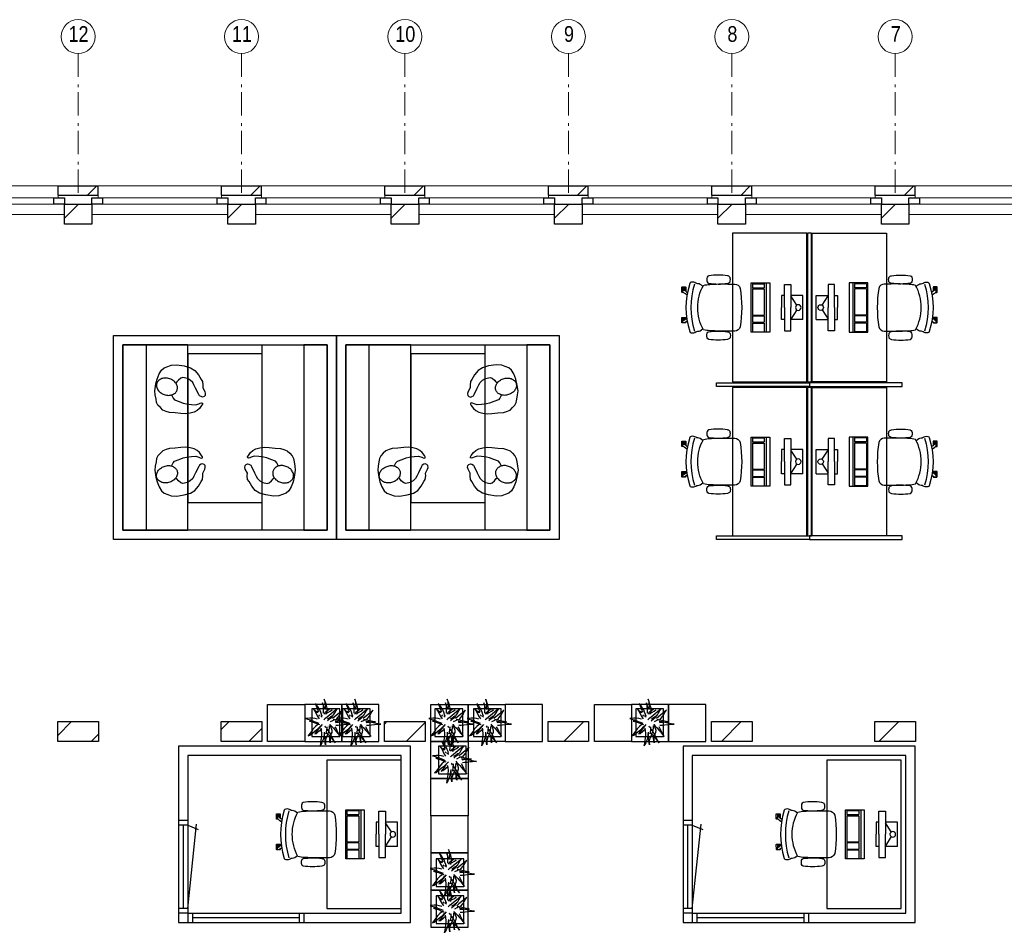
# Model space of a CAD drawing. Header units: millimetres. Extents: x 274611 to 749520, y 175257 to 298905.
# Tile 149 of 251: x 647687 to 658292, y 228743 to 238500. Entities that reach past the tile are written whole.
import ezdxf

# ---------------------------------------------------------------- set-up
doc = ezdxf.new("R2010")
doc.units = ezdxf.units.MM
doc.header["$LTSCALE"] = 400
doc.header["$PDMODE"] = 1
doc.header["$PDSIZE"] = 15
doc.linetypes.add('HIDDEN', pattern=[0.375, 0.25, -0.125])
doc.linetypes.add('STYLE_06', pattern=[1.041641, 0.625, -0.208282, 0.069427, -0.138931])
for name, color, linetype in [('-gd', 2, 'Continuous'), ('-ve', 2, 'HIDDEN'), ('inlay', 6, 'Continuous'), ('inr', 4, 'Continuous'), ('plant', 114, 'Continuous'), ('sona-s008_ip0', 7, 'Continuous'), ('symbol', 1, 'Continuous'), ('timmerwerk-ge', 150, 'Continuous')]:
    doc.layers.add(name, color=color, linetype=linetype)
for name, color, linetype, lineweight in [('Buitenkozijnen', 140, 'Continuous', 15), ('mat-baksteen', 5, 'Continuous', 25), ('mat-kalkzandsteen', 5, 'Continuous', 25), ('None', 7, 'Continuous', 9)]:
    doc.layers.add(name, color=color, linetype=linetype, lineweight=lineweight)
doc.styles.add('Arial Narrow', font='ARIALN.TTF', dxfattribs={"height": 222.25})

# ---------------------------------------------------------------- blocks, each defined once
blk = doc.blocks.new('*X2205')
at = {"layer": 'None', "lineweight": 9}
for p, q in [((-38807, 2770), (-38659, 2919)), ((-38449, 2705), (-38370, 2783))]:
    blk.add_line(p, q, dxfattribs=at)
blk = doc.blocks.new('*X2206')
at = {"layer": 'None', "lineweight": 9}
for p, q in [((-37047, 2833), (-36962, 2919)), ((-36752, 2705), (-36610, 2846))]:
    blk.add_line(p, q, dxfattribs=at)
blk = doc.blocks.new('*X2207')
at = {"layer": 'None', "lineweight": 9}
for p, q in [((-35287, 2896), (-35265, 2919)), ((-35055, 2705), (-34850, 2909))]:
    blk.add_line(p, q, dxfattribs=at)
blk = doc.blocks.new('*X2208')
at = {"layer": 'None', "lineweight": 9}
blk.add_line((-33357, 2705), (-33143, 2919), dxfattribs=at)
blk = doc.blocks.new('*X2209')
at = {"layer": 'None', "lineweight": 9}
blk.add_line((-31660, 2705), (-31446, 2919), dxfattribs=at)
blk = doc.blocks.new('*X2210')
at = {"layer": 'None', "lineweight": 9}
blk.add_line((-29963, 2705), (-29749, 2919), dxfattribs=at)
blk = doc.blocks.new('*X207')
at = {"layer": 'None', "lineweight": 9}
blk.add_line((-148.5, -148.5), (4, 4), dxfattribs=at)
blk = doc.blocks.new('*X208')
at = {"layer": 'None', "lineweight": 9}
blk.add_line((100, 100), (200, 200), dxfattribs=at)
blk = doc.blocks.new('Penant best-uitbr  (2D)')
at = {"layer": 'mat-baksteen', "lineweight": 25}
for p, q in [((-215, 200), (215, 200)), ((-215, 100), (-215, 200)), ((215, 100), (215, 200)), ((-215, 100), (215, 100))]:
    blk.add_line(p, q, dxfattribs=at)
at = {"layer": 'mat-kalkzandsteen', "lineweight": 25}
blk.add_lwpolyline([(-148.5, 4), (148.5, 4), (148.5, -210), (-148.5, -210)], close=True, dxfattribs=at)
at = {"layer": 'mat-baksteen'}
blk.add_blockref('*X208', (0, 0), dxfattribs=at)
at = {"layer": 'mat-kalkzandsteen'}
blk.add_blockref('*X207', (0, 0), dxfattribs=at)
blk = doc.blocks.new('Gevelpui best-uitbr 1330 (2D)')
at = {"layer": 'Buitenkozijnen', "lineweight": 15}
for p, q in [((-731.5, 71), (731.5, 71)), ((-731.5, 4), (-731.5, 71)), ((-731.5, 4), (731.5, 4)), ((731.5, 4), (731.5, 71))]:
    blk.add_line(p, q, dxfattribs=at)
at = {"layer": 'Buitenkozijnen', "color": 92, "lineweight": 25}
for points in [[(-731.5, 71), (-617.5, 71), (-617.5, 4), (-731.5, 4)], [(617.5, 71), (731.5, 71), (731.5, 4), (617.5, 4)]]:
    blk.add_lwpolyline(points, close=True, dxfattribs=at)
at = {"layer": 'None', "color": 43, "linetype": 'Continuous', "lineweight": 9}
blk.add_line((-731.5, -107), (731.5, -107), dxfattribs=at)
at = {"layer": 'None', "color": 43, "linetype": 'Continuous', "lineweight": 9, "flags": 128}
blk.add_lwpolyline([(-665, 71), (-665, 200), (665, 200), (665, 71)], dxfattribs=at)
blk = doc.blocks.new('*U2698')
at = {"layer": 'None', "color": 7, "linetype": 'STYLE_06', "lineweight": 9}
for p, q in [((-38589, 10116), (-38589, 8616)), ((-36829, 10116), (-36829, 8616)), ((-35069, 10116), (-35069, 8616)), ((-33309, 10116), (-33309, 8616)), ((-31549, 10116), (-31549, 8616)), ((-29789, 10116), (-29789, 8616))]:
    blk.add_line(p, q, dxfattribs=at)
at = {"layer": 'None', "color": 43, "linetype": 'Continuous', "lineweight": 9}
for centre in [(-38589, 10299), (-36829, 10299), (-35069, 10299), (-33309, 10299), (-31549, 10299), (-29789, 10299)]:
    blk.add_circle(centre, 183, dxfattribs=at)
at = {"layer": 'None', "color": 8, "attachment_point": 1, "style": 'Arial Narrow'}
for s, insert, char_height in [('12', (-38693, 10412), 169.3), ('11', (-36933, 10412), 169.3), ('10', (-35173, 10412), 169.3), ('9', (-33356, 10412), 169), ('8', (-31596, 10412), 169), ('7', (-29836, 10412), 169)]:
    blk.add_mtext(s, dxfattribs=dict(at, insert=insert, char_height=char_height))
blk = doc.blocks.new('SONA-S008_B2')
at = {"layer": '-gd'}
blk.add_open_spline([(-253, -510), (-88, -560), (88, -560), (253, -510)], degree=3, dxfattribs=at)
for points in [[(-207, -16), (-79, 5), (80, 5), (207, -16)], [(-253, -272), (-257, -207), (-252, -139), (-253, -74)], [(-253, -74), (-253, -52), (-233, -20), (-207, -16)], [(207, -16), (233, -20), (253, -52), (253, -74)], [(253, -74), (252, -139), (257, -207), (253, -272)], [(-343, -154), (-353, -221), (-352, -288), (-343, -355)], [(-325, -126), (-337, -132), (-340, -141), (-343, -154)], [(-278, -126), (-288, -121), (-315, -121), (-325, -126)], [(-261, -154), (-263, -141), (-266, -132), (-278, -126)], [(-261, -355), (-252, -288), (-250, -221), (-261, -154)], [(261, -355), (252, -288), (250, -221), (261, -154)], [(261, -154), (263, -141), (266, -132), (278, -126)], [(278, -126), (288, -121), (315, -121), (325, -126)], [(325, -126), (337, -132), (340, -141), (343, -154)], [(343, -154), (353, -221), (352, -288), (343, -355)], [(-255, -304), (-254, -304), (-253, -305), (-252, -305)], [(-239, -412), (-253, -366), (-250, -319), (-253, -272)], [(253, -272), (250, -319), (253, -366), (239, -412)], [(252, -298), (253, -297), (254, -297), (255, -297)], [(-343, -355), (-341, -363), (-334, -370), (-326, -372)], [(-326, -372), (-310, -376), (-293, -376), (-277, -372)], [(-277, -372), (-270, -370), (-262, -363), (-261, -355)], [(-251, -332), (-253, -332), (-255, -331), (-258, -330)], [(-227, -418), (-247, -437), (-256, -455), (-256, -474)], [(239, -412), (95, -494), (-95, -494), (-239, -412)], [(256, -474), (256, -455), (247, -437), (227, -418)], [(257, -323), (255, -324), (253, -324), (251, -325)], [(277, -372), (270, -370), (262, -363), (261, -355)], [(326, -372), (310, -376), (293, -376), (277, -372)], [(343, -355), (341, -363), (334, -370), (326, -372)], [(-272, -515), (-274, -534), (-274, -556), (-259, -560)], [(-256, -474), (-255, -489), (-270, -500), (-272, -515)], [(272, -515), (270, -500), (255, -489), (256, -474)], [(259, -560), (274, -556), (274, -534), (272, -515)], [(-259, -560), (-77, -614), (79, -614), (259, -560)], [(-222, -607), (-222, -605), (-221, -603), (-219, -603)], [(-222, -615), (-222, -615), (-222, -607), (-222, -607)], [(-219, -615), (-219, -615), (-222, -615), (-222, -615)], [(-222, -630), (-222, -630), (-222, -618), (-222, -618)], [(-222, -618), (-222, -618), (-199, -618), (-199, -618)], [(-199, -630), (-199, -630), (-222, -630), (-222, -630)], [(-222, -641), (-222, -641), (-222, -633), (-222, -633)], [(-222, -633), (-222, -633), (-219, -633), (-219, -633)], [(-219, -603), (-219, -603), (-192, -603), (-177, -603)], [(-199, -615), (-199, -615), (-219, -615), (-219, -615)], [(-219, -633), (-219, -633), (-199, -633), (-199, -633)], [(-199, -618), (-199, -618), (-199, -615), (-199, -615)], [(-199, -615), (-199, -615), (-187, -615), (-187, -615)], [(-199, -618), (-199, -618), (-189, -618), (-187, -618)], [(-199, -633), (-199, -633), (-199, -630), (-199, -630)], [(-199, -630), (-199, -630), (-187, -630), (-187, -630)], [(-199, -633), (-199, -633), (-187, -633), (-187, -633)], [(-183, -633), (-188, -629), (-190, -621), (-186, -615)], [(-185, -615), (-186, -615), (-187, -615), (-187, -615)], [(-187, -615), (-187, -615), (-187, -616), (-187, -617)], [(-186, -630), (-186, -630), (-187, -630), (-187, -630)], [(-187, -630), (-187, -630), (-187, -633), (-187, -633)], [(-187, -633), (-187, -633), (-185, -633), (-183, -633)], [(-186, -615), (-186, -615), (-176, -603), (-163, -584)], [(-165, -630), (-169, -636), (-177, -638), (-183, -633)], [(-183, -633), (-183, -633), (-183, -633), (-183, -633)], [(-167, -633), (-167, -633), (-166, -633), (-166, -633)], [(-166, -633), (-166, -633), (-163, -633), (-163, -633)], [(-135, -589), (-152, -614), (-165, -630), (-165, -630)], [(-163, -630), (-163, -630), (-163, -630), (-164, -630)], [(-163, -628), (-163, -629), (-163, -630), (-163, -630)], [(-163, -633), (-163, -633), (-163, -641), (-163, -641)], [(106, -607), (106, -605), (108, -603), (110, -603)], [(106, -615), (106, -615), (106, -607), (106, -607)], [(110, -615), (110, -615), (106, -615), (106, -615)], [(106, -630), (106, -630), (106, -618), (106, -618)], [(106, -618), (106, -618), (130, -618), (130, -618)], [(130, -630), (130, -630), (106, -630), (106, -630)], [(106, -641), (106, -641), (106, -633), (106, -633)], [(106, -633), (106, -633), (110, -633), (110, -633)], [(110, -603), (110, -603), (116, -603), (123, -603)], [(130, -615), (130, -615), (110, -615), (110, -615)], [(110, -633), (110, -633), (130, -633), (130, -633)], [(143, -630), (143, -630), (132, -615), (115, -592)], [(130, -618), (130, -618), (130, -615), (130, -615)], [(130, -615), (130, -615), (131, -615), (132, -615)], [(130, -618), (130, -618), (132, -618), (134, -618)], [(130, -633), (130, -633), (130, -630), (130, -630)], [(130, -630), (130, -630), (142, -630), (142, -630)], [(130, -633), (130, -633), (142, -633), (142, -633)], [(143, -630), (142, -630), (142, -630), (142, -630)], [(142, -630), (142, -630), (142, -633), (142, -633)], [(142, -633), (142, -633), (143, -633), (145, -633)], [(161, -633), (155, -637), (147, -636), (143, -630)], [(144, -587), (156, -604), (164, -615), (164, -615)], [(155, -603), (159, -603), (162, -603), (162, -603)], [(164, -615), (168, -621), (167, -629), (161, -633)], [(161, -633), (161, -633), (161, -633), (161, -633)], [(162, -603), (164, -603), (166, -605), (166, -607)], [(162, -633), (162, -633), (162, -633), (162, -633)], [(162, -633), (162, -633), (166, -633), (166, -633)], [(166, -615), (166, -615), (165, -615), (164, -615)], [(166, -630), (166, -630), (165, -630), (164, -630)], [(165, -618), (166, -618), (166, -618), (166, -618)], [(166, -607), (166, -607), (166, -615), (166, -615)], [(166, -618), (166, -618), (166, -619), (166, -620)], [(166, -626), (166, -628), (166, -630), (166, -630)], [(166, -633), (166, -633), (166, -641), (166, -641)], [(-219, -645), (-221, -645), (-222, -643), (-222, -641)], [(-167, -645), (-167, -645), (-219, -645), (-219, -645)], [(-163, -641), (-163, -643), (-165, -645), (-167, -645)], [(110, -645), (108, -645), (106, -643), (106, -641)], [(162, -644), (162, -644), (110, -645), (110, -645)], [(166, -641), (166, -643), (164, -644), (162, -644)]]:
    blk.add_open_spline(points, degree=3)
at = {"layer": 'sona-s008_ip0'}
blk.add_point((0, 0), dxfattribs=at)
blk = doc.blocks.new('SYMB-CMP4_B2')
for p, q in [((-130, 558), (130, 558)), ((-130, 558), (-130, 428)), ((130, 558), (130, 428)), ((-250, 358), (-250, 428)), ((-250, 428), (0, 428)), ((-25, 492), (-125, 428)), ((250, 428), (0, 428)), ((25, 492), (125, 428)), ((250, 358), (250, 428)), ((0, 358), (-250, 358)), ((-130, 358), (-130, 328)), ((-130, 328), (0, 328)), ((0, 358), (250, 358)), ((130, 328), (0, 328)), ((130, 358), (130, 328)), ((265, 200), (-265, 200)), ((-265, 200), (-265, 0)), ((265, 163), (-265, 163)), ((-167, 142), (-260, 142)), ((-260, 13), (-260, 142)), ((-167, 13), (-167, 142)), ((-88, 142), (-159, 142)), ((-159, 13), (-159, 142)), ((-88, 13), (-88, 142)), ((200, 142), (-82, 142)), ((-82, 13), (-82, 142)), ((200, 13), (200, 142)), ((255, 142), (212, 142)), ((212, 13), (212, 142)), ((255, 13), (255, 142)), ((265, 0), (265, 200)), ((-265, 0), (265, 0)), ((-167, 13), (-260, 13)), ((-88, 13), (-159, 13)), ((200, 13), (-82, 13)), ((255, 13), (212, 13))]:
    blk.add_line(p, q)
blk.add_circle((0, 508), 30)
blk = doc.blocks.new('boom nieuw 01')
at = {"layer": 'plant', "extrusion": (0, -4.44089e-16, -1)}
for p, q in [((-574, 694), (-627, 737)), ((-627, 737), (-616, 698)), ((-574, 694), (-627, 737)), ((-627, 737), (-616, 698)), ((-616, 698), (-564, 639)), ((-616, 698), (-564, 639)), ((-519, 654), (-574, 694)), ((-519, 654), (-574, 694)), ((-285, 709), (-298, 670)), ((-285, 665), (-285, 709)), ((-238, 749), (-257, 677)), ((-238, 749), (-257, 677)), ((-225, 789), (-238, 749)), ((-225, 789), (-238, 749)), ((-225, 745), (-225, 789)), ((-225, 745), (-225, 789)), ((-219, 696), (-225, 745)), ((-219, 696), (-225, 745)), ((-219, 630), (-219, 696)), ((-219, 630), (-219, 696)), ((-531, 541), (-584, 584)), ((-584, 584), (-573, 545)), ((-531, 541), (-584, 584)), ((-584, 584), (-573, 545)), ((-573, 545), (-520, 486)), ((-573, 545), (-520, 486)), ((-564, 639), (-510, 574)), ((-564, 639), (-510, 574)), ((-476, 501), (-531, 541)), ((-476, 501), (-531, 541)), ((-520, 486), (-467, 421)), ((-520, 486), (-467, 421)), ((-467, 618), (-519, 654)), ((-467, 618), (-519, 654)), ((-510, 574), (-463, 510)), ((-510, 574), (-463, 510)), ((-424, 465), (-476, 501)), ((-424, 465), (-476, 501)), ((-412, 565), (-467, 618)), ((-412, 565), (-467, 618)), ((-463, 510), (-423, 466)), ((-463, 510), (-423, 466)), ((-369, 412), (-424, 465)), ((-369, 412), (-424, 465)), ((-423, 466), (-397, 444)), ((-423, 466), (-397, 444)), ((-369, 511), (-412, 565)), ((-369, 511), (-412, 565)), ((-344, 540), (-368, 472)), ((-316, 598), (-344, 540)), ((-308, 551), (-333, 488)), ((-308, 551), (-333, 488)), ((-298, 670), (-316, 598)), ((-284, 619), (-308, 551)), ((-284, 619), (-308, 551)), ((-279, 616), (-285, 665)), ((-257, 677), (-284, 619)), ((-257, 677), (-284, 619)), ((-243, 519), (-227, 576)), ((-243, 519), (-227, 576)), ((-187, 511), (-234, 479)), ((-187, 511), (-234, 479)), ((-227, 576), (-219, 630)), ((-227, 576), (-219, 630)), ((-119, 548), (-187, 511)), ((-167, 460), (-136, 488)), ((-167, 460), (-136, 488)), ((-55, 579), (-119, 548)), ((-55, 579), (-119, 548)), ((-101, 524), (-55, 560)), ((-101, 524), (-55, 560)), ((-95, 500), (-50, 537)), ((-78, 443), (-25, 464)), ((-78, 443), (-25, 464)), ((-4, 517), (-70, 496)), ((-4, 517), (-70, 496)), ((9, 617), (-55, 579)), ((9, 617), (-55, 579)), ((-55, 560), (-36, 579)), ((-55, 560), (-36, 579)), ((-36, 579), (9, 617)), ((-36, 579), (9, 617)), ((-25, 464), (20, 490)), ((-25, 464), (20, 490)), ((73, 551), (-4, 517)), ((73, 551), (-4, 517)), ((20, 490), (61, 517)), ((20, 490), (61, 517)), ((61, 517), (92, 539)), ((61, 517), (92, 539)), ((126, 569), (73, 551)), ((126, 569), (73, 551)), ((92, 539), (126, 569)), ((92, 539), (126, 569)), ((-831, 440), (-863, 451)), ((-863, 451), (-808, 440)), ((-831, 440), (-863, 451)), ((-863, 451), (-808, 440)), ((-838, 331), (-790, 339)), ((-838, 331), (-790, 339)), ((-787, 335), (-838, 331)), ((-787, 335), (-838, 331)), ((-793, 417), (-831, 440)), ((-793, 417), (-831, 440)), ((-808, 440), (-733, 432)), ((-808, 440), (-733, 432)), ((-751, 400), (-793, 417)), ((-751, 400), (-793, 417)), ((-790, 339), (-724, 343)), ((-790, 339), (-724, 343)), ((-737, 335), (-787, 335)), ((-737, 335), (-787, 335)), ((-690, 378), (-751, 400)), ((-690, 378), (-751, 400)), ((-746, 230), (-680, 234)), ((-746, 230), (-680, 234)), ((-691, 320), (-737, 335)), ((-733, 432), (-646, 419)), ((-733, 432), (-646, 419)), ((-724, 343), (-665, 349)), ((-724, 343), (-665, 349)), ((-636, 315), (-691, 320)), ((-636, 315), (-691, 320)), ((-601, 365), (-690, 378)), ((-601, 365), (-690, 378)), ((-642, 298), (-680, 321)), ((-642, 298), (-680, 321)), ((-680, 234), (-621, 240)), ((-680, 234), (-621, 240)), ((-665, 349), (-613, 352)), ((-665, 349), (-613, 352)), ((-604, 263), (-648, 228)), ((-604, 263), (-648, 228)), ((-646, 419), (-567, 415)), ((-646, 419), (-567, 415)), ((-601, 281), (-642, 298)), ((-601, 281), (-642, 298)), ((-613, 352), (-578, 349)), ((-613, 352), (-578, 349)), ((-553, 314), (-604, 263)), ((-553, 314), (-604, 263)), ((-547, 362), (-601, 365)), ((-547, 362), (-601, 365)), ((-540, 259), (-601, 281)), ((-540, 259), (-601, 281)), ((-583, 313), (-496, 300)), ((-583, 313), (-496, 300)), ((-568, 225), (-511, 263)), ((-568, 225), (-511, 263)), ((-567, 415), (-510, 423)), ((-567, 415), (-510, 423)), ((-451, 246), (-540, 259)), ((-451, 246), (-540, 259)), ((-511, 263), (-472, 292)), ((-511, 263), (-472, 292)), ((-510, 423), (-451, 434)), ((-510, 423), (-451, 434)), ((-496, 300), (-417, 296)), ((-496, 300), (-417, 296)), ((-472, 292), (-455, 309)), ((-472, 292), (-455, 309)), ((-397, 243), (-451, 246)), ((-397, 243), (-451, 246)), ((-398, 347), (-436, 328)), ((-398, 347), (-436, 328)), ((-369, 232), (-403, 195)), ((-369, 232), (-403, 195)), ((-354, 238), (-392, 219)), ((-354, 238), (-392, 219)), ((-281, 288), (-232, 238)), ((-281, 288), (-232, 238)), ((-231, 344), (-254, 371)), ((-231, 344), (-254, 371)), ((-194, 216), (-242, 260)), ((-194, 216), (-242, 260)), ((-233, 285), (-204, 233)), ((-233, 285), (-204, 233)), ((-232, 238), (-199, 194)), ((-232, 238), (-199, 194)), ((-192, 292), (-231, 344)), ((-192, 292), (-231, 344)), ((-204, 233), (-174, 186)), ((-204, 233), (-174, 186)), ((-195, 409), (-161, 444)), ((-151, 244), (-192, 292)), ((-151, 244), (-192, 292)), ((-170, 410), (-128, 424)), ((-170, 410), (-128, 424)), ((-33, 98), (-151, 244)), ((-33, 98), (-151, 244)), ((-128, 424), (-78, 443)), ((-128, 424), (-78, 443)), ((-127, 307), (-59, 290)), ((-127, 307), (-59, 290)), ((-105, 362), (-122, 364)), ((-105, 362), (-122, 364)), ((-113, 330), (-85, 277)), ((-113, 330), (-85, 277)), ((-83, 336), (-105, 362)), ((-83, 336), (-105, 362)), ((-15, 385), (-100, 387)), ((-15, 385), (-100, 387)), ((-85, 277), (-56, 224)), ((-85, 277), (-56, 224)), ((-43, 284), (-83, 336)), ((-43, 284), (-83, 336)), ((-59, 290), (16, 294)), ((-59, 290), (16, 294)), ((-3, 235), (-43, 284)), ((-3, 235), (-43, 284)), ((69, 341), (-16, 343)), ((69, 341), (-16, 343)), ((71, 388), (-15, 385)), ((71, 388), (-15, 385)), ((-5, 354), (51, 371)), ((-5, 354), (51, 371)), ((16, 294), (79, 310)), ((16, 294), (79, 310)), ((51, 371), (104, 389)), ((51, 371), (104, 389)), ((154, 344), (69, 341)), ((154, 344), (69, 341)), ((140, 402), (71, 388)), ((140, 402), (71, 388)), ((79, 310), (135, 327)), ((79, 310), (135, 327)), ((104, 389), (140, 402)), ((104, 389), (140, 402)), ((135, 327), (188, 345)), ((135, 327), (188, 345)), ((224, 359), (154, 344)), ((224, 359), (154, 344)), ((188, 345), (224, 359)), ((188, 345), (224, 359)), ((-748, 141), (-796, 107)), ((-748, 141), (-796, 107)), ((-796, 107), (-737, 139)), ((-796, 107), (-737, 139)), ((-794, 221), (-746, 230)), ((-794, 221), (-746, 230)), ((-743, 226), (-794, 221)), ((-743, 226), (-794, 221)), ((-722, 163), (-748, 141)), ((-722, 163), (-748, 141)), ((-694, 225), (-743, 226)), ((-694, 225), (-743, 226)), ((-737, 139), (-688, 167)), ((-737, 139), (-688, 167)), ((-686, 193), (-722, 163)), ((-686, 193), (-722, 163)), ((-647, 211), (-694, 225)), ((-647, 211), (-694, 225)), ((-688, 167), (-620, 196)), ((-688, 167), (-620, 196)), ((-648, 228), (-686, 193)), ((-648, 228), (-686, 193)), ((-592, 206), (-647, 211)), ((-592, 206), (-647, 211)), ((-597, 22), (-646, -12)), ((-597, 22), (-646, -12)), ((-646, -12), (-586, 20)), ((-646, -12), (-586, 20)), ((-620, 196), (-568, 225)), ((-620, 196), (-568, 225)), ((-572, 44), (-597, 22)), ((-572, 44), (-597, 22)), ((-549, 186), (-592, 206)), ((-549, 186), (-592, 206)), ((-586, 20), (-537, 48)), ((-586, 20), (-537, 48)), ((-535, 74), (-572, 44)), ((-535, 74), (-572, 44)), ((-496, 183), (-549, 186)), ((-496, 183), (-549, 186)), ((-537, 48), (-469, 77)), ((-537, 48), (-469, 77)), ((-497, 109), (-535, 74)), ((-497, 109), (-535, 74)), ((-454, 144), (-497, 109)), ((-454, 144), (-497, 109)), ((-392, 219), (-496, 183)), ((-392, 219), (-496, 183)), ((-469, 77), (-417, 106)), ((-469, 77), (-417, 106)), ((-403, 195), (-454, 144)), ((-403, 195), (-454, 144)), ((-380, 87), (-378, 37)), ((-380, 87), (-378, 37)), ((-378, 37), (-372, -25)), ((-378, 37), (-372, -25)), ((-317, 95), (-308, 24)), ((-317, 95), (-308, 24)), ((-317, -32), (-303, 34)), ((-317, -32), (-303, 34)), ((-308, 24), (-304, -32)), ((-308, 24), (-304, -32)), ((-303, 34), (-304, 107)), ((-303, 34), (-304, 107)), ((-297, 215), (-269, 162)), ((-297, 215), (-269, 162)), ((-293, -58), (-278, 12)), ((-293, -58), (-278, 12)), ((-278, 12), (-263, 89)), ((-278, 12), (-263, 89)), ((-269, 162), (-239, 109)), ((-269, 162), (-239, 109)), ((-267, 114), (-235, 70)), ((-267, 114), (-235, 70)), ((-263, 89), (-248, 155)), ((-263, 89), (-248, 155)), ((-235, 70), (-173, 19)), ((-235, 70), (-173, 19)), ((-186, 120), (-227, 169)), ((-186, 120), (-227, 169)), ((-199, 194), (-138, 143)), ((-199, 194), (-138, 143)), ((-174, 186), (-194, 216)), ((-174, 186), (-194, 216)), ((-69, -25), (-186, 120)), ((-69, -25), (-186, 120)), ((-173, 19), (-128, -8)), ((-173, 19), (-128, -8)), ((-138, 143), (-93, 116)), ((-138, 143), (-93, 116)), ((-93, 116), (-36, 86)), ((-93, 116), (-36, 86)), ((-56, 224), (-25, 178)), ((-56, 224), (-25, 178)), ((-25, 178), (-46, 207)), ((-25, 178), (-46, 207)), ((-36, 86), (2, 56)), ((-36, 86), (2, 56)), ((2, 56), (-33, 98)), ((2, 56), (-33, 98)), ((-372, -25), (-363, -96)), ((-372, -25), (-363, -96)), ((-363, -96), (-359, -152)), ((-363, -96), (-359, -152)), ((-359, -152), (-354, -201)), ((-359, -152), (-354, -201)), ((-358, -244), (-348, -178)), ((-358, -244), (-348, -178)), ((-354, -201), (-358, -244)), ((-354, -201), (-358, -244)), ((-348, -178), (-333, -108)), ((-348, -178), (-333, -108)), ((-333, -108), (-317, -32)), ((-333, -108), (-317, -32)), ((-304, -32), (-299, -81)), ((-304, -32), (-299, -81)), ((-303, -124), (-293, -58)), ((-303, -124), (-293, -58)), ((-299, -81), (-303, -124)), ((-299, -81), (-303, -124)), ((-128, -8), (-72, -38)), ((-128, -8), (-72, -38)), ((-72, -38), (-33, -68)), ((-72, -38), (-33, -68)), ((-33, -68), (-69, -25)), ((-33, -68), (-69, -25))]:
    blk.add_line(p, q, dxfattribs=at)
at = {"layer": 'timmerwerk-ge', "linetype": 'Continuous', "extrusion": (0, -4.44089e-16, -1)}
for p, q in [((0, 647), (-647, 647)), ((-647, 647), (-647, 0)), ((0, 0), (0, 647)), ((-647, 0), (0, 0))]:
    blk.add_line(p, q, dxfattribs=at)
blk = doc.blocks.new('symb-ps03_b2')
blk.add_lwpolyline([(82, -334), (93, -323), (110, -305), (120, -285), (121, -231), (122, -184), (116, -150), (104, -98), (91, -52), (69, -25), (58, -13), (50, -1), (49, 8), (59, 13), (76, 9), (115, -1), (145, -17), (172, -41), (196, -78), (221, -122), (236, -169), (250, -232), (266, -290), (270, -325), (267, -365), (252, -399), (235, -433), (213, -457), (181, -475), (141, -499), (103, -517), (27, -533), (-23, -539), (-83, -538), (-130, -528), (-165, -511), (-192, -479), (-218, -448), (-241, -394), (-258, -313), (-262, -242), (-251, -189), (-222, -138), (-185, -93), (-170, -72), (-134, -54), (-107, -46), (-75, -10), (-57, 2), (-38, 7), (-23, 1), (-12, -13), (-11, -28), (-13, -49), (-23, -61), (-75, -115), (-104, -145), (-121, -166), (-138, -200), (-142, -234), (-135, -284), (-123, -302), (-94, -319), (-69, -327), (-52, -333)])
blk.add_lwpolyline([(-75, -413, 0.078796), (-66, -458, 0.088041), (-46, -494, 0.105312), (-14, -518, 0.121926), (19, -526, 0.121926), (52, -517, 0.105312), (82, -490, 0.088041), (100, -454, 0.078796), (106, -408, 0.078796), (98, -363, 0.088041), (77, -328, 0.105312), (46, -303, 0.121926), (13, -296, 0.121926), (-21, -305, 0.105312), (-50, -331, 0.088041), (-69, -368, 0.078796)], format="xyb", close=True)

msp = doc.modelspace()

# ---------------------------------------------------------------- linework, layer by layer
at = {"layer": 'inlay'}
for p, q in [((649446.28989, 229823.74408), (649446.28989, 228923.74408)), ((654881.21291, 229823.74408), (654881.21291, 228923.74408)), ((650696.28989, 228823.74408), (649546.28989, 228823.74408)), ((656131.21291, 228823.74408), (654981.21291, 228823.74408))]:
    msp.add_line(p, q, dxfattribs=at)
at = {"layer": 'inr'}
for points in [[(656163.57427, 234598.74408), (656163.57427, 236198.74408), (655363.57427, 236198.74408), (655363.57427, 234598.74408)], [(656173.57427, 236198.74408), (656173.57427, 234598.74408), (656213.57427, 234598.74408), (656213.57427, 236198.74408)], [(656223.57427, 234598.74408), (656223.57427, 236198.74408), (657023.57427, 236198.74408), (657023.57427, 234598.74408)], [(655193.57427, 234588.74408), (656193.57427, 234588.74408), (656193.57427, 234548.74408), (655193.57427, 234548.74408)], [(656163.57427, 232938.74408), (656163.57427, 234538.74408), (655363.57427, 234538.74408), (655363.57427, 232938.74408)], [(656173.57427, 234538.74408), (656173.57427, 232938.74408), (656213.57427, 232938.74408), (656213.57427, 234538.74408)], [(657193.57427, 234588.74408), (656193.57427, 234588.74408), (656193.57427, 234548.74408), (657193.57427, 234548.74408)], [(656223.57427, 232938.74408), (656223.57427, 234538.74408), (657023.57427, 234538.74408), (657023.57427, 232938.74408)], [(655193.57427, 232938.74408), (656193.57427, 232938.74408), (656193.57427, 232898.74408), (655193.57427, 232898.74408)], [(657193.57427, 232938.74408), (656193.57427, 232938.74408), (656193.57427, 232898.74408), (657193.57427, 232898.74408)]]:
    msp.add_lwpolyline(points, close=True, dxfattribs=at)
at = {"layer": 'mat-kalkzandsteen', "lineweight": 25}
for points in [[(648097.78989, 230937.74408), (648534.78989, 230937.74408), (648534.78989, 230723.74408), (648097.78989, 230723.74408)], [(649857.78989, 230937.74408), (650294.78989, 230937.74408), (650294.78989, 230723.74408), (649857.78989, 230723.74408)], [(651617.78989, 230937.74408), (652054.78989, 230937.74408), (652054.78989, 230723.74408), (651617.78989, 230723.74408)], [(653377.78989, 230937.74408), (653814.78989, 230937.74408), (653814.78989, 230723.74408), (653377.78989, 230723.74408)], [(655137.78989, 230937.74408), (655574.78989, 230937.74408), (655574.78989, 230723.74408), (655137.78989, 230723.74408)], [(656897.78989, 230937.74408), (657334.78989, 230937.74408), (657334.78989, 230723.74408), (656897.78989, 230723.74408)]]:
    msp.add_lwpolyline(points, close=True, dxfattribs=at)
at = {"layer": 'timmerwerk-ge'}
for p, q in [((649496.28989, 229873.74408), (649396.28989, 229873.74408)), ((649496.28989, 229823.74408), (649396.28989, 229823.74408)), ((649496.28989, 228923.74408), (649591.14496, 229832.28086)), ((649496.28989, 229823.74408), (649609.51497, 229776.90013)), ((654931.21291, 229873.74408), (654831.21291, 229873.74408)), ((654931.21291, 229823.74408), (654831.21291, 229823.74408)), ((654931.21291, 228923.74408), (655026.06798, 229832.28086)), ((654931.21291, 229823.74408), (655044.43799, 229776.90013)), ((649496.28989, 228923.74408), (649396.28989, 228923.74408)), ((649496.28989, 228873.74408), (649396.28989, 228873.74408)), ((649496.28989, 228873.74408), (649496.28989, 228773.74408)), ((649546.28989, 228873.74408), (649546.28989, 228773.74408)), ((650696.28989, 228873.74408), (650696.28989, 228773.74408)), ((650746.28989, 228873.74408), (650746.28989, 228773.74408)), ((654931.21291, 228923.74408), (654831.21291, 228923.74408)), ((654931.21291, 228873.74408), (654831.21291, 228873.74408)), ((654931.21291, 228873.74408), (654931.21291, 228773.74408)), ((654981.21291, 228873.74408), (654981.21291, 228773.74408)), ((656131.21291, 228873.74408), (656131.21291, 228773.74408)), ((656181.21291, 228873.74408), (656181.21291, 228773.74408))]:
    msp.add_line(p, q, dxfattribs=at)
for points in [[(651098.5765, 235098.74408), (651098.5765, 232898.74408), (648698.5765, 232898.74408), (648698.5765, 235098.74408)], [(653498.5765, 235098.74408), (653498.5765, 232898.74408), (651098.5765, 232898.74408), (651098.5765, 235098.74408)], [(648798.5765, 234998.74408), (648798.5765, 232998.74408), (649498.5765, 232998.74408), (649498.5765, 234998.74408)], [(650998.5765, 234998.74408), (650998.5765, 232998.74408), (648798.5765, 232998.74408), (648798.5765, 234998.74408)], [(649048.5765, 234998.74408), (649048.5765, 232998.74408), (648798.5765, 232998.74408), (648798.5765, 234998.74408)], [(650998.5765, 234998.74408), (650998.5765, 232998.74408), (650298.5765, 232998.74408), (650298.5765, 234998.74408)], [(650748.5765, 234998.74408), (650748.5765, 232998.74408), (650998.5765, 232998.74408), (650998.5765, 234998.74408)], [(651198.5765, 234998.74408), (651198.5765, 232998.74408), (651898.5765, 232998.74408), (651898.5765, 234998.74408)], [(651448.5765, 234998.74408), (651448.5765, 232998.74408), (651198.5765, 232998.74408), (651198.5765, 234998.74408)], [(653398.5765, 234998.74408), (653398.5765, 232998.74408), (651198.5765, 232998.74408), (651198.5765, 234998.74408)], [(653398.5765, 234998.74408), (653398.5765, 232998.74408), (652698.5765, 232998.74408), (652698.5765, 234998.74408)], [(653148.5765, 234998.74408), (653148.5765, 232998.74408), (653398.5765, 232998.74408), (653398.5765, 234998.74408)], [(649498.5765, 234898.74408), (649498.5765, 233298.74408), (650298.5765, 233298.74408), (650298.5765, 234898.74408)], [(651898.5765, 234898.74408), (651898.5765, 233298.74408), (652698.5765, 233298.74408), (652698.5765, 234898.74408)], [(650356.28989, 231123.74408), (650756.28989, 231123.74408), (650756.28989, 230723.74408), (650356.28989, 230723.74408)], [(651156.28989, 231123.74408), (650756.28989, 231123.74408), (650756.28989, 230723.74408), (651156.28989, 230723.74408)], [(651556.28989, 231123.74408), (651156.28989, 231123.74408), (651156.28989, 230723.74408), (651556.28989, 230723.74408)], [(652116.28989, 231123.74408), (652516.28989, 231123.74408), (652516.28989, 230723.74408), (652116.28989, 230723.74408)], [(652516.28989, 231123.74408), (652916.28989, 231123.74408), (652916.28989, 230723.74408), (652516.28989, 230723.74408)], [(653316.28989, 231123.74408), (652916.28989, 231123.74408), (652916.28989, 230723.74408), (653316.28989, 230723.74408)], [(653876.28989, 231123.74408), (654276.28989, 231123.74408), (654276.28989, 230723.74408), (653876.28989, 230723.74408)], [(654676.28989, 231123.74408), (654276.28989, 231123.74408), (654276.28989, 230723.74408), (654676.28989, 230723.74408)], [(655076.28989, 231123.74408), (654676.28989, 231123.74408), (654676.28989, 230723.74408), (655076.28989, 230723.74408)], [(649396.28989, 230673.74408), (649396.28989, 228773.74408), (651896.28989, 228773.74408), (651896.28989, 230673.74408)], [(652516.28989, 230723.74408), (652516.28989, 230323.74408), (652116.28989, 230323.74408), (652116.28989, 230723.74408)], [(654831.21291, 230673.74408), (654831.21291, 228773.74408), (657331.21291, 228773.74408), (657331.21291, 230673.74408)], [(649496.28989, 230573.74408), (649496.28989, 228873.74408), (651796.28989, 228873.74408), (651796.28989, 230573.74408)], [(654931.21291, 230573.74408), (654931.21291, 228873.74408), (657231.21291, 228873.74408), (657231.21291, 230573.74408)], [(650996.28989, 230523.74408), (650996.28989, 228923.74408), (651796.28989, 228923.74408), (651796.28989, 230523.74408)], [(656381.21291, 230523.74408), (656381.21291, 228923.74408), (657181.21291, 228923.74408), (657181.21291, 230523.74408)], [(652516.28989, 230323.74408), (652516.28989, 229923.74408), (652116.28989, 229923.74408), (652116.28989, 230323.74408)], [(652516.28989, 229523.74408), (652516.28989, 229923.74408), (652116.28989, 229923.74408), (652116.28989, 229523.74408)], [(652516.28989, 229123.74408), (652516.28989, 229523.74408), (652116.28989, 229523.74408), (652116.28989, 229123.74408)], [(652516.28989, 228723.74408), (652516.28989, 229123.74408), (652116.28989, 229123.74408), (652116.28989, 228723.74408)]]:
    msp.add_lwpolyline(points, close=True, dxfattribs=at)

# ---------------------------------------------------------------- block references
at = {"layer": '-ve', "xscale": 0.4608, "yscale": 0.4608, "zscale": 0.4608, "rotation": 90}
for p in [(651133.24416, 231075.1263), (651462.93183, 231075.1263), (652457.99144, 231075.1263), (652871.5998, 231075.1263), (654622.11678, 231075.1263), (652495.5353, 230673.76851), (652471.5998, 229458.64191), (652471.5998, 229059.57783)]:
    msp.add_blockref('boom nieuw 01', p, dxfattribs=at)
at = {"layer": 'inr', "rotation": 270}
for p in [(655463.57427, 235398.74408), (655463.57427, 233738.74408), (651096.28989, 229723.74408), (656481.21291, 229723.74408)]:
    msp.add_blockref('SONA-S008_B2', p, dxfattribs=at)
at = {"layer": 'inr', "xscale": -1, "rotation": 90}
for p in [(656923.57427, 235398.74408), (656923.57427, 233738.74408)]:
    msp.add_blockref('SONA-S008_B2', p, dxfattribs=at)
at = {"layer": 'mat-baksteen', "color": 7}
for p in [(648316.28989, 236508.74408), (650076.28989, 236508.74408), (651836.28989, 236508.74408), (653596.28989, 236508.74408), (655356.28989, 236508.74408), (657116.28989, 236508.74408)]:
    msp.add_blockref('Penant best-uitbr  (2D)', p, dxfattribs=at)
at = {"layer": 'mat-kalkzandsteen'}
for name in ['*X2205', '*X2206', '*X2207', '*X2208', '*X2209', '*X2210']:
    msp.add_blockref(name, (686905.23053, 228018.74408), dxfattribs=at)
at = {"layer": 'None', "color": 7}
for name, p in [('*U2698', (686905.23053, 228018.74408)), ('Gevelpui best-uitbr 1330 (2D)', (647436.28989, 236508.74408)), ('Gevelpui best-uitbr 1330 (2D)', (649196.28989, 236508.74408)), ('Gevelpui best-uitbr 1330 (2D)', (650956.28989, 236508.74408)), ('Gevelpui best-uitbr 1330 (2D)', (652716.28989, 236508.74408)), ('Gevelpui best-uitbr 1330 (2D)', (654476.28989, 236508.74408)), ('Gevelpui best-uitbr 1330 (2D)', (656236.28989, 236508.74408)), ('Gevelpui best-uitbr 1330 (2D)', (657996.28989, 236508.74408))]:
    msp.add_blockref(name, p, dxfattribs=at)
at = {"layer": 'symbol', "xscale": -1, "rotation": 270}
for p in [(655565.06297, 235398.74408), (655565.06297, 233738.74408), (651197.7786, 229723.74408), (656582.70161, 229723.74408)]:
    msp.add_blockref('SYMB-CMP4_B2', p, dxfattribs=at)
at = {"layer": 'symbol', "rotation": 89.99999999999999}
for p in [(656822.08557, 235398.74408), (656822.08557, 233738.74408)]:
    msp.add_blockref('SYMB-CMP4_B2', p, dxfattribs=at)
at = {"layer": 'symbol', "linetype": 'Continuous', "lineweight": 0}
for p, rotation in [((649663.78551, 234419.09883), 249.7684442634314), ((650133.36748, 233729.8271), 69.76844426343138), ((652533.36748, 233729.8271), 69.76844426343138)]:
    msp.add_blockref('symb-ps03_b2', p, dxfattribs=dict(at, rotation=rotation))
at = {"layer": 'symbol', "linetype": 'Continuous', "lineweight": 0, "xscale": -1}
for p, rotation in [((652533.36748, 234419.09883), 110.2315557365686), ((649663.78551, 233729.8271), 290.2315557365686), ((652063.78551, 233729.8271), 290.2315557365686)]:
    msp.add_blockref('symb-ps03_b2', p, dxfattribs=dict(at, rotation=rotation))

doc.saveas('drawing.dxf')
